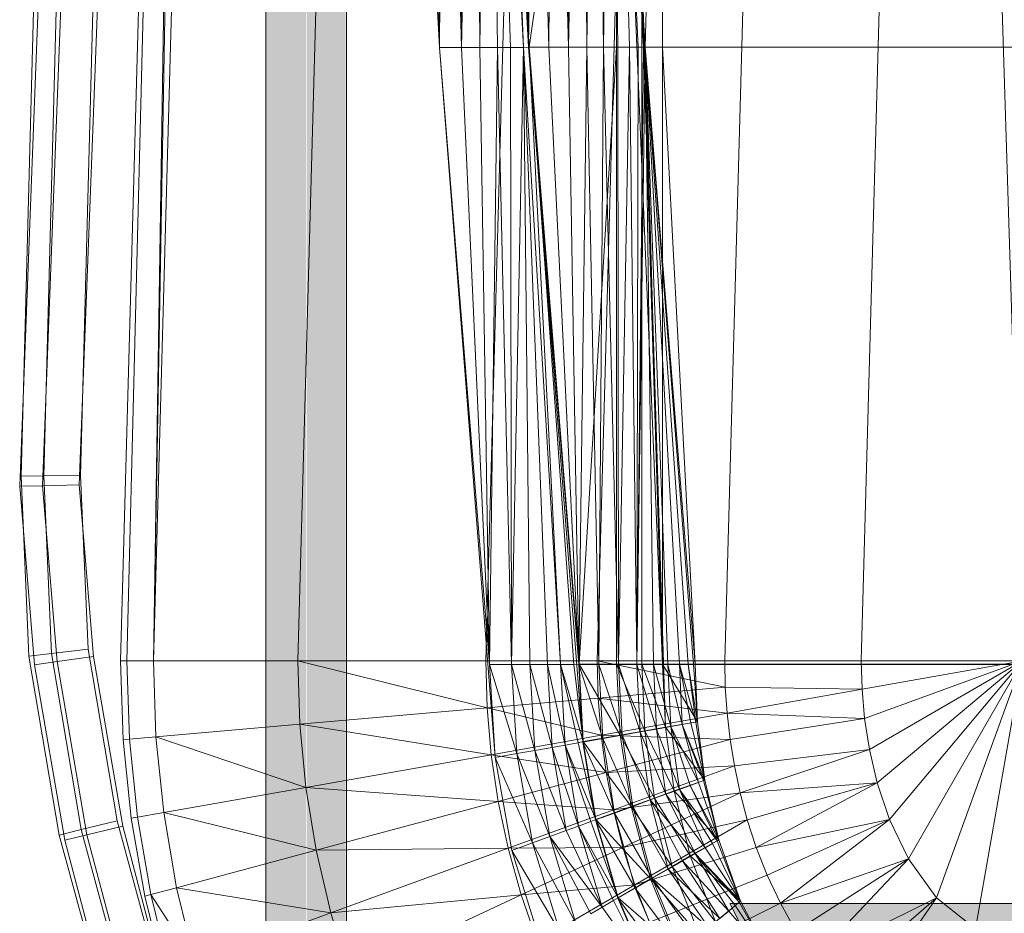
# Model space of a CAD drawing. Header units: metres. Extents: x 391.1 to 430.4, y 12.7 to 28.9.
# Tile 51 of 153: x 401.697 to 401.88, y 27.542 to 27.708. Entities that reach past the tile are written whole.
import ezdxf

# ---------------------------------------------------------------- set-up
doc = ezdxf.new("R2010")
doc.units = ezdxf.units.M
doc.layers.add('A-DETL-____-MBND', color=7, linetype='Continuous', lineweight=18)
doc.layers.add('P-PIPE-____-OTLN', color=7, linetype='Continuous', lineweight=18)

# ---------------------------------------------------------------- blocks, each defined once
blk = doc.blocks.new('Family - Inodor PB-155331-01_FON_P0')
at = {"layer": 'A-DETL-____-MBND', "color": 253, "true_color": 0xaaaaaa}
for p, q in [((0.03494, 0.21652), (0.04902, 0.7262)), ((0.04902, 0.7262), (0.03612, 0.21652)), ((0.04902, 0.7262), (0.04107, 0.21652)), ((0.0502, 0.7262), (0.04107, 0.21652)), ((0.05515, 0.7262), (0.04107, 0.21652)), ((0.08204, 0.7262), (0.06796, 0.21652)), ((0.11707, 0.7262), (0.10299, 0.21652)), ((0.12032, 0.7256), (0.13594, 0.21593)), ((0.12032, 0.7256), (0.13594, 0.21593)), ((0.12032, 0.7256), (0.13646, 0.2042)), ((0.13782, 0.7262), (0.12375, 0.21652)), ((0.16159, 0.7262), (0.14752, 0.21652)), ((0.18701, 0.7262), (0.17293, 0.21652)), ((0.18701, 0.7262), (0.20299, 0.21652)), ((0.01865, 0.31422), (0.02604, 0.50472)), ((0.01865, 0.31422), (0.02604, 0.50472)), ((0.02287, 0.31404), (0.03025, 0.50425)), ((0.02287, 0.31404), (0.03025, 0.50425)), ((0.03707, 0.5035), (0.0297, 0.31375)), ((0.03707, 0.5035), (0.0297, 0.31375)), ((0.0297, 0.31375), (0.03707, 0.5035)), ((0.03707, 0.5035), (0.0297, 0.31375)), ((0.08802, 0.44565), (0.09437, 0.33076)), ((0.09212, 0.44566), (0.09437, 0.33076)), ((0.09212, 0.44566), (0.09437, 0.33076)), ((0.09554, 0.44566), (0.09437, 0.33076)), ((0.09437, 0.33076), (0.09554, 0.44566)), ((0.09554, 0.44566), (0.09846, 0.33077)), ((0.09554, 0.44566), (0.09846, 0.33077)), ((0.09882, 0.44566), (0.09846, 0.33077)), ((0.09846, 0.33077), (0.09882, 0.44566)), ((0.09846, 0.33077), (0.10126, 0.44566)), ((0.09846, 0.33077), (0.10126, 0.44566)), ((0.10126, 0.44566), (0.10188, 0.33077)), ((0.10126, 0.44566), (0.10188, 0.33077)), ((0.10371, 0.44566), (0.10188, 0.33077)), ((0.10188, 0.33077), (0.10371, 0.44566)), ((0.10371, 0.44566), (0.10516, 0.33077)), ((0.10371, 0.44566), (0.11005, 0.33077)), ((0.10371, 0.44566), (0.1076, 0.33077)), ((0.10371, 0.44566), (0.10516, 0.33077)), ((0.10371, 0.44566), (0.11005, 0.33077)), ((0.10371, 0.44566), (0.1076, 0.33077)), ((0.10461, 0.44571), (0.11096, 0.33082)), ((0.10471, 0.44572), (0.11005, 0.33077)), ((0.10471, 0.44572), (0.11105, 0.33082)), ((0.10471, 0.44572), (0.11005, 0.33077)), ((0.10471, 0.44572), (0.11105, 0.33082)), ((0.10839, 0.44571), (0.11096, 0.33082)), ((0.10839, 0.44571), (0.11096, 0.33082)), ((0.11204, 0.44571), (0.11096, 0.33082)), ((0.11096, 0.33082), (0.11204, 0.44571)), ((0.12737, 0.44571), (0.11105, 0.33082)), ((0.11105, 0.33082), (0.12737, 0.44571)), ((0.11204, 0.44571), (0.11473, 0.33082)), ((0.11204, 0.44571), (0.11473, 0.33082)), ((0.11547, 0.44571), (0.11473, 0.33082)), ((0.11473, 0.33082), (0.11547, 0.44571)), ((0.11547, 0.44571), (0.11839, 0.33082)), ((0.11547, 0.44571), (0.11839, 0.33082)), ((0.11858, 0.44571), (0.11839, 0.33082)), ((0.11839, 0.33082), (0.11858, 0.44571)), ((0.11839, 0.33082), (0.12125, 0.44571)), ((0.11839, 0.33082), (0.12125, 0.44571)), ((0.12125, 0.44571), (0.12182, 0.33082)), ((0.12125, 0.44571), (0.12182, 0.33082)), ((0.12343, 0.44571), (0.12182, 0.33082)), ((0.12182, 0.33082), (0.12343, 0.44571)), ((0.12343, 0.44571), (0.12492, 0.33082)), ((0.12343, 0.44571), (0.12492, 0.33082)), ((0.12503, 0.44571), (0.12492, 0.33082)), ((0.12492, 0.33082), (0.12503, 0.44571)), ((0.12492, 0.33082), (0.12601, 0.44571)), ((0.12492, 0.33082), (0.12601, 0.44571)), ((0.12492, 0.33082), (0.12632, 0.44571)), ((0.12492, 0.33082), (0.12632, 0.44571)), ((0.12632, 0.44571), (0.13594, 0.21593)), ((0.12632, 0.44571), (0.13266, 0.33082)), ((0.12632, 0.44571), (0.13594, 0.21593)), ((0.12632, 0.44571), (0.13266, 0.33082)), ((0.12632, 0.44571), (0.13266, 0.33082)), ((0.12632, 0.44571), (0.1276, 0.33082)), ((0.12632, 0.44571), (0.12977, 0.33082)), ((0.12632, 0.44571), (0.1276, 0.33082)), ((0.12632, 0.44571), (0.13137, 0.33082)), ((0.12632, 0.44571), (0.12977, 0.33082)), ((0.12632, 0.44571), (0.13235, 0.33082)), ((0.12632, 0.44571), (0.13137, 0.33082)), ((0.12632, 0.44571), (0.13266, 0.33082)), ((0.12632, 0.44571), (0.13235, 0.33082)), ((0.12737, 0.44571), (0.12737, 0.33082)), ((0.12737, 0.44571), (0.12737, 0.33082)), ((0.13205, 0.44571), (0.13205, 0.33082)), ((0.13205, 0.44571), (0.13205, 0.33082)), ((0.13594, 0.44571), (0.13266, 0.33082)), ((0.13594, 0.44571), (0.13266, 0.33082)), ((0.13594, 0.44571), (0.13594, 0.33082)), ((0.13594, 0.44571), (0.13594, 0.33082)), ((0.13594, 0.33082), (0.13594, 0.44571)), ((0.13594, 0.44571), (0.13594, 0.33082)), ((0.02057, 0.40793), (0.01643, 0.25093)), ((0.02057, 0.40793), (0.01643, 0.25093)), ((0.02479, 0.40776), (0.02066, 0.25097)), ((0.02479, 0.40776), (0.02066, 0.25097)), ((0.03162, 0.40749), (0.0275, 0.25103)), ((0.03162, 0.40749), (0.0275, 0.25103)), ((0.09437, 0.33076), (0.09846, 0.33077)), ((0.09437, 0.33076), (0.09846, 0.33077)), ((0.09437, 0.33076), (0.10371, 0.21587)), ((0.09437, 0.33076), (0.10371, 0.21587)), ((0.09437, 0.33076), (0.10473, 0.19854)), ((0.09846, 0.33077), (0.10371, 0.21587)), ((0.09846, 0.33077), (0.10188, 0.33077)), ((0.09846, 0.33077), (0.10188, 0.33077)), ((0.09846, 0.33077), (0.10371, 0.21587)), ((0.10188, 0.33077), (0.10371, 0.21587)), ((0.10188, 0.33077), (0.10516, 0.33077)), ((0.10188, 0.33077), (0.10516, 0.33077)), ((0.10188, 0.33077), (0.10371, 0.21587)), ((0.10516, 0.33077), (0.10371, 0.21587)), ((0.10371, 0.21587), (0.10516, 0.33077)), ((0.1076, 0.33077), (0.10516, 0.33077)), ((0.10516, 0.33077), (0.10781, 0.21587)), ((0.10516, 0.33077), (0.1076, 0.33077)), ((0.10516, 0.33077), (0.10781, 0.21587)), ((0.11005, 0.33077), (0.1076, 0.33077)), ((0.1076, 0.33077), (0.10781, 0.21587)), ((0.1076, 0.33077), (0.11005, 0.33077)), ((0.1076, 0.33077), (0.10781, 0.21587)), ((0.11005, 0.33077), (0.10781, 0.21587)), ((0.10781, 0.21587), (0.11005, 0.33077)), ((0.11105, 0.33082), (0.11005, 0.33077)), ((0.11005, 0.33077), (0.11105, 0.33082)), ((0.11005, 0.33077), (0.11123, 0.21587)), ((0.11005, 0.33077), (0.11694, 0.21587)), ((0.11005, 0.33077), (0.11451, 0.21587)), ((0.11005, 0.33077), (0.11123, 0.21587)), ((0.11005, 0.33077), (0.11694, 0.21587)), ((0.11005, 0.33077), (0.11451, 0.21587)), ((0.11096, 0.33082), (0.11473, 0.33082)), ((0.11096, 0.33082), (0.11473, 0.33082)), ((0.11096, 0.33082), (0.1203, 0.21587)), ((0.11096, 0.33082), (0.1203, 0.21587)), ((0.11096, 0.33082), (0.12107, 0.20142)), ((0.11105, 0.33082), (0.11694, 0.21587)), ((0.11105, 0.33082), (0.1194, 0.21587)), ((0.11105, 0.33082), (0.11694, 0.21587)), ((0.11105, 0.33082), (0.12039, 0.21593)), ((0.11105, 0.33082), (0.1194, 0.21587)), ((0.11105, 0.33082), (0.12737, 0.33082)), ((0.11105, 0.33082), (0.12039, 0.21593)), ((0.11105, 0.33082), (0.12737, 0.33082)), ((0.11473, 0.33082), (0.1203, 0.21587)), ((0.11473, 0.33082), (0.11839, 0.33082)), ((0.11473, 0.33082), (0.11839, 0.33082)), ((0.11473, 0.33082), (0.1203, 0.21587)), ((0.11839, 0.33082), (0.1203, 0.21587)), ((0.11839, 0.33082), (0.12182, 0.33082)), ((0.11839, 0.33082), (0.1203, 0.21587)), ((0.11839, 0.33082), (0.12182, 0.33082)), ((0.12182, 0.33082), (0.1203, 0.21587)), ((0.1203, 0.21587), (0.12182, 0.33082)), ((0.12737, 0.33082), (0.12039, 0.21593)), ((0.12039, 0.21593), (0.12737, 0.33082)), ((0.12182, 0.33082), (0.12407, 0.21587)), ((0.12182, 0.33082), (0.12492, 0.33082)), ((0.12182, 0.33082), (0.12492, 0.33082)), ((0.12182, 0.33082), (0.12407, 0.21587)), ((0.12492, 0.33082), (0.12407, 0.21587)), ((0.12407, 0.21587), (0.12492, 0.33082)), ((0.12492, 0.33082), (0.12773, 0.21587)), ((0.12492, 0.33082), (0.1276, 0.33082)), ((0.12492, 0.33082), (0.1276, 0.33082)), ((0.12492, 0.33082), (0.12773, 0.21587)), ((0.12737, 0.33082), (0.12737, 0.21593)), ((0.12737, 0.33082), (0.13205, 0.33082)), ((0.12737, 0.33082), (0.13205, 0.33082)), ((0.12737, 0.33082), (0.12737, 0.21593)), ((0.1276, 0.33082), (0.12773, 0.21587)), ((0.12977, 0.33082), (0.1276, 0.33082)), ((0.1276, 0.33082), (0.12977, 0.33082)), ((0.1276, 0.33082), (0.12773, 0.21587)), ((0.12977, 0.33082), (0.12773, 0.21587)), ((0.12773, 0.21587), (0.12977, 0.33082)), ((0.13137, 0.33082), (0.12977, 0.33082)), ((0.12977, 0.33082), (0.13116, 0.21587)), ((0.12977, 0.33082), (0.13137, 0.33082)), ((0.12977, 0.33082), (0.13116, 0.21587)), ((0.13137, 0.33082), (0.13116, 0.21587)), ((0.13116, 0.21587), (0.13137, 0.33082)), ((0.13116, 0.21587), (0.13235, 0.33082)), ((0.13116, 0.21587), (0.13235, 0.33082)), ((0.13116, 0.21587), (0.13266, 0.33082)), ((0.13116, 0.21587), (0.13266, 0.33082)), ((0.13235, 0.33082), (0.13137, 0.33082)), ((0.13137, 0.33082), (0.13235, 0.33082)), ((0.13205, 0.33082), (0.13205, 0.21593)), ((0.13594, 0.33082), (0.13205, 0.33082)), ((0.13205, 0.33082), (0.13205, 0.21593)), ((0.13205, 0.33082), (0.13594, 0.33082)), ((0.13266, 0.33082), (0.13235, 0.33082)), ((0.13235, 0.33082), (0.13266, 0.33082)), ((0.13266, 0.33082), (0.142, 0.21587)), ((0.13594, 0.33082), (0.13266, 0.33082)), ((0.13266, 0.33082), (0.13594, 0.21593)), ((0.13266, 0.33082), (0.13594, 0.21593)), ((0.13266, 0.33082), (0.142, 0.21587)), ((0.13266, 0.33082), (0.13426, 0.21587)), ((0.13266, 0.33082), (0.13694, 0.21587)), ((0.13266, 0.33082), (0.13426, 0.21587)), ((0.13266, 0.33082), (0.13911, 0.21587)), ((0.13266, 0.33082), (0.13694, 0.21587)), ((0.13266, 0.33082), (0.14071, 0.21587)), ((0.13266, 0.33082), (0.13911, 0.21587)), ((0.13266, 0.33082), (0.14169, 0.21587)), ((0.13266, 0.33082), (0.14071, 0.21587)), ((0.13266, 0.33082), (0.142, 0.21587)), ((0.13266, 0.33082), (0.14169, 0.21587)), ((0.142, 0.21587), (0.13594, 0.33082)), ((0.13594, 0.33082), (0.142, 0.21587)), ((0.13594, 0.21593), (0.13594, 0.33082)), ((0.13594, 0.33082), (0.13594, 0.21593)), ((0.13594, 0.33082), (0.27003, 0.33082)), ((0.13594, 0.33082), (0.142, 0.21587)), ((0.13594, 0.33082), (0.13594, 0.21593)), ((0.142, 0.21587), (0.13594, 0.33082)), ((0.13594, 0.33082), (0.27003, 0.33082)), ((0.13594, 0.21593), (0.13594, 0.33082)), ((0.13594, 0.33082), (0.27003, 0.33082)), ((0.13594, 0.33082), (0.13594, 0.21593)), ((0.13594, 0.33082), (0.27003, 0.33082)), ((0.01617, 0.24905), (0.01865, 0.31422)), ((0.01617, 0.24905), (0.01865, 0.31422)), ((0.0204, 0.24916), (0.02287, 0.31404)), ((0.0204, 0.24916), (0.02287, 0.31404)), ((0.0297, 0.31375), (0.02725, 0.24933)), ((0.0297, 0.31375), (0.02725, 0.24933)), ((0.02725, 0.24933), (0.0297, 0.31375)), ((0.0297, 0.31375), (0.02725, 0.24933)), ((0.01643, 0.25093), (0.02066, 0.25097)), ((0.02066, 0.25097), (0.01643, 0.25093)), ((0.01643, 0.25093), (0.01789, 0.21744)), ((0.01643, 0.25093), (0.01789, 0.21744)), ((0.02066, 0.25097), (0.0275, 0.25103)), ((0.0275, 0.25103), (0.02066, 0.25097)), ((0.02066, 0.25097), (0.0221, 0.21793)), ((0.02066, 0.25097), (0.0221, 0.21793)), ((0.0275, 0.25103), (0.02891, 0.21873)), ((0.0275, 0.25103), (0.02891, 0.21873)), ((0.01617, 0.24905), (0.0204, 0.24916)), ((0.0204, 0.24916), (0.01617, 0.24905)), ((0.01894, 0.2158), (0.01617, 0.24905)), ((0.01894, 0.2158), (0.01617, 0.24905)), ((0.0204, 0.24916), (0.02725, 0.24933)), ((0.02725, 0.24933), (0.0204, 0.24916)), ((0.02314, 0.2164), (0.0204, 0.24916)), ((0.02314, 0.2164), (0.0204, 0.24916)), ((0.02725, 0.24933), (0.02992, 0.21736)), ((0.02725, 0.24933), (0.02992, 0.21736)), ((0.02992, 0.21736), (0.02725, 0.24933)), ((0.02725, 0.24933), (0.02992, 0.21736)), ((0.0221, 0.21793), (0.02891, 0.21873)), ((0.02891, 0.21873), (0.0221, 0.21793)), ((0.02891, 0.21873), (0.0343, 0.18674)), ((0.02891, 0.21873), (0.0343, 0.18674)), ((0.01789, 0.21744), (0.0221, 0.21793)), ((0.0221, 0.21793), (0.01789, 0.21744)), ((0.01789, 0.21744), (0.02351, 0.18411)), ((0.01789, 0.21744), (0.02351, 0.18411)), ((0.0221, 0.21793), (0.02763, 0.18512)), ((0.0221, 0.21793), (0.02763, 0.18512)), ((0.02314, 0.2164), (0.02992, 0.21736)), ((0.02992, 0.21736), (0.02314, 0.2164)), ((0.02992, 0.21736), (0.03536, 0.18578)), ((0.02992, 0.21736), (0.03536, 0.18578)), ((0.03536, 0.18578), (0.02992, 0.21736)), ((0.02992, 0.21736), (0.03536, 0.18578)), ((0.03544, 0.20186), (0.03494, 0.21652)), ((0.03494, 0.21652), (0.03612, 0.21652)), ((0.03612, 0.21652), (0.03662, 0.20196)), ((0.03612, 0.21652), (0.04107, 0.21652)), ((0.04107, 0.21652), (0.04155, 0.20239)), ((0.06796, 0.21652), (0.04107, 0.21652)), ((0.06796, 0.21652), (0.06834, 0.20474)), ((0.06796, 0.21652), (0.10325, 0.20779)), ((0.10299, 0.21652), (0.06796, 0.21652)), ((0.10299, 0.21652), (0.10325, 0.20779)), ((0.12375, 0.21652), (0.10299, 0.21652)), ((0.12375, 0.21652), (0.12393, 0.2096)), ((0.12375, 0.21652), (0.14762, 0.21167)), ((0.14752, 0.21652), (0.12375, 0.21652)), ((0.14752, 0.21652), (0.14762, 0.21167)), ((0.14752, 0.21652), (0.17293, 0.21652)), ((0.17293, 0.21652), (0.17309, 0.21124)), ((0.17293, 0.21652), (0.20299, 0.21652)), ((0.20299, 0.21652), (0.17309, 0.21124)), ((0.20299, 0.21652), (0.17357, 0.20581)), ((0.20299, 0.21652), (0.17447, 0.20005)), ((0.20299, 0.21652), (0.17593, 0.19381)), ((0.20299, 0.21652), (0.17822, 0.18699)), ((0.20299, 0.21652), (0.18172, 0.17968)), ((0.20299, 0.21652), (0.18695, 0.17244)), ((0.20299, 0.21652), (0.1942, 0.16667)), ((0.01894, 0.2158), (0.02314, 0.2164)), ((0.02314, 0.2164), (0.01894, 0.2158)), ((0.02457, 0.18317), (0.01894, 0.2158)), ((0.02457, 0.18317), (0.01894, 0.2158)), ((0.02869, 0.18417), (0.02314, 0.2164)), ((0.02869, 0.18417), (0.02314, 0.2164)), ((0.10371, 0.21587), (0.10473, 0.19854)), ((0.10371, 0.21587), (0.10876, 0.19926)), ((0.10371, 0.21587), (0.10473, 0.19854)), ((0.10371, 0.21587), (0.10781, 0.21587)), ((0.10371, 0.21587), (0.10781, 0.21587)), ((0.10371, 0.21587), (0.10876, 0.19926)), ((0.10781, 0.21587), (0.10876, 0.19926)), ((0.10781, 0.21587), (0.11213, 0.19985)), ((0.10781, 0.21587), (0.10876, 0.19926)), ((0.10781, 0.21587), (0.11123, 0.21587)), ((0.10781, 0.21587), (0.11123, 0.21587)), ((0.10781, 0.21587), (0.11213, 0.19985)), ((0.11123, 0.21587), (0.11213, 0.19985)), ((0.11451, 0.21587), (0.11123, 0.21587)), ((0.11123, 0.21587), (0.11536, 0.20042)), ((0.11123, 0.21587), (0.11213, 0.19985)), ((0.11123, 0.21587), (0.11451, 0.21587)), ((0.11123, 0.21587), (0.11536, 0.20042)), ((0.11694, 0.21587), (0.11451, 0.21587)), ((0.11451, 0.21587), (0.11536, 0.20042)), ((0.11451, 0.21587), (0.11776, 0.20085)), ((0.11451, 0.21587), (0.11536, 0.20042)), ((0.11451, 0.21587), (0.11694, 0.21587)), ((0.11451, 0.21587), (0.11776, 0.20085)), ((0.1194, 0.21587), (0.11694, 0.21587)), ((0.11694, 0.21587), (0.11776, 0.20085)), ((0.11694, 0.21587), (0.12018, 0.20127)), ((0.11694, 0.21587), (0.11776, 0.20085)), ((0.11694, 0.21587), (0.1194, 0.21587)), ((0.11694, 0.21587), (0.12115, 0.2015)), ((0.11694, 0.21587), (0.12115, 0.2015)), ((0.11694, 0.21587), (0.12018, 0.20127)), ((0.12039, 0.21593), (0.1194, 0.21587)), ((0.1194, 0.21587), (0.12039, 0.21593)), ((0.1194, 0.21587), (0.12115, 0.2015)), ((0.1194, 0.21587), (0.12115, 0.2015)), ((0.1203, 0.21587), (0.12107, 0.20142)), ((0.1203, 0.21587), (0.12478, 0.20208)), ((0.1203, 0.21587), (0.12107, 0.20142)), ((0.1203, 0.21587), (0.12407, 0.21587)), ((0.1203, 0.21587), (0.12407, 0.21587)), ((0.1203, 0.21587), (0.12478, 0.20208)), ((0.12039, 0.21593), (0.12115, 0.2015)), ((0.12039, 0.21593), (0.12802, 0.20271)), ((0.12039, 0.21593), (0.12115, 0.2015)), ((0.12039, 0.21593), (0.12737, 0.21593)), ((0.12039, 0.21593), (0.12737, 0.21593)), ((0.12039, 0.21593), (0.12802, 0.20271)), ((0.12407, 0.21587), (0.12478, 0.20208)), ((0.12407, 0.21587), (0.12838, 0.20272)), ((0.12407, 0.21587), (0.12478, 0.20208)), ((0.12407, 0.21587), (0.12773, 0.21587)), ((0.12407, 0.21587), (0.12773, 0.21587)), ((0.12407, 0.21587), (0.12838, 0.20272)), ((0.12737, 0.21593), (0.12802, 0.20271)), ((0.12737, 0.21593), (0.13205, 0.21593)), ((0.12737, 0.21593), (0.13262, 0.20352)), ((0.12737, 0.21593), (0.12802, 0.20271)), ((0.12737, 0.21593), (0.13205, 0.21593)), ((0.12737, 0.21593), (0.13262, 0.20352)), ((0.12773, 0.21587), (0.12838, 0.20272)), ((0.12773, 0.21587), (0.13176, 0.20331)), ((0.12773, 0.21587), (0.12838, 0.20272)), ((0.12773, 0.21587), (0.13116, 0.21587)), ((0.12773, 0.21587), (0.13116, 0.21587)), ((0.12773, 0.21587), (0.13176, 0.20331)), ((0.13116, 0.21587), (0.13176, 0.20331)), ((0.13116, 0.21587), (0.13482, 0.20385)), ((0.13116, 0.21587), (0.13176, 0.20331)), ((0.13116, 0.21587), (0.13426, 0.21587)), ((0.13116, 0.21587), (0.13426, 0.21587)), ((0.13116, 0.21587), (0.13482, 0.20385)), ((0.13205, 0.21593), (0.13262, 0.20352)), ((0.13594, 0.21593), (0.13205, 0.21593)), ((0.13205, 0.21593), (0.13646, 0.2042)), ((0.13205, 0.21593), (0.13262, 0.20352)), ((0.13205, 0.21593), (0.13594, 0.21593)), ((0.13205, 0.21593), (0.13646, 0.2042)), ((0.13426, 0.21587), (0.13482, 0.20385)), ((0.13694, 0.21587), (0.13426, 0.21587)), ((0.13426, 0.21587), (0.13745, 0.20431)), ((0.13426, 0.21587), (0.13482, 0.20385)), ((0.13426, 0.21587), (0.13694, 0.21587)), ((0.13426, 0.21587), (0.13745, 0.20431)), ((0.142, 0.21587), (0.13594, 0.21593)), ((0.13594, 0.21593), (0.13646, 0.2042)), ((0.142, 0.21587), (0.13594, 0.21593)), ((0.13594, 0.21593), (0.14244, 0.20519)), ((0.13594, 0.21593), (0.13646, 0.2042)), ((0.13594, 0.21593), (0.142, 0.21587)), ((0.13594, 0.21593), (0.14244, 0.20519)), ((0.13594, 0.21593), (0.13646, 0.2042)), ((0.27003, 0.21593), (0.13594, 0.21593)), ((0.13594, 0.21593), (0.27003, 0.21593)), ((0.13594, 0.21593), (0.13646, 0.2042)), ((0.13911, 0.21587), (0.13694, 0.21587)), ((0.13694, 0.21587), (0.13745, 0.20431)), ((0.13694, 0.21587), (0.13959, 0.20469)), ((0.13694, 0.21587), (0.13745, 0.20431)), ((0.13694, 0.21587), (0.13911, 0.21587)), ((0.13694, 0.21587), (0.13959, 0.20469)), ((0.14071, 0.21587), (0.13911, 0.21587)), ((0.13911, 0.21587), (0.13959, 0.20469)), ((0.13911, 0.21587), (0.14117, 0.20497)), ((0.13911, 0.21587), (0.13959, 0.20469)), ((0.13911, 0.21587), (0.14071, 0.21587)), ((0.13911, 0.21587), (0.14213, 0.20514)), ((0.13911, 0.21587), (0.14213, 0.20514)), ((0.13911, 0.21587), (0.14117, 0.20497)), ((0.14169, 0.21587), (0.14071, 0.21587)), ((0.14071, 0.21587), (0.14213, 0.20514)), ((0.14071, 0.21587), (0.14169, 0.21587)), ((0.14071, 0.21587), (0.14244, 0.20519)), ((0.14071, 0.21587), (0.14244, 0.20519)), ((0.14071, 0.21587), (0.14213, 0.20514)), ((0.142, 0.21587), (0.14169, 0.21587)), ((0.14169, 0.21587), (0.14244, 0.20519)), ((0.14169, 0.21587), (0.142, 0.21587)), ((0.14169, 0.21587), (0.14244, 0.20519)), ((0.142, 0.21587), (0.26396, 0.21587)), ((0.142, 0.21587), (0.14244, 0.20519)), ((0.142, 0.21587), (0.14244, 0.20519)), ((0.142, 0.21587), (0.26396, 0.21587)), ((0.142, 0.21587), (0.14244, 0.20519)), ((0.142, 0.21587), (0.14244, 0.20519)), ((0.14762, 0.21167), (0.12393, 0.2096)), ((0.14762, 0.21167), (0.14795, 0.20681)), ((0.14762, 0.21167), (0.17309, 0.21124)), ((0.17309, 0.21124), (0.14795, 0.20681)), ((0.17309, 0.21124), (0.17357, 0.20581)), ((0.12393, 0.2096), (0.10325, 0.20779)), ((0.12393, 0.2096), (0.12449, 0.20268)), ((0.12393, 0.2096), (0.14795, 0.20681)), ((0.10325, 0.20779), (0.06834, 0.20474)), ((0.10325, 0.20779), (0.10402, 0.19907)), ((0.10325, 0.20779), (0.12449, 0.20268)), ((0.14795, 0.20681), (0.12449, 0.20268)), ((0.14795, 0.20681), (0.14851, 0.20192)), ((0.14795, 0.20681), (0.17357, 0.20581)), ((0.17357, 0.20581), (0.14851, 0.20192)), ((0.17357, 0.20581), (0.17447, 0.20005)), ((0.06834, 0.20474), (0.04155, 0.20239)), ((0.06834, 0.20474), (0.06948, 0.19298)), ((0.06834, 0.20474), (0.10402, 0.19907)), ((0.13482, 0.20385), (0.13176, 0.20331)), ((0.13176, 0.20331), (0.13482, 0.20385)), ((0.13646, 0.2042), (0.13262, 0.20352)), ((0.13262, 0.20352), (0.13646, 0.2042)), ((0.13745, 0.20431), (0.13482, 0.20385)), ((0.13482, 0.20385), (0.13745, 0.20431)), ((0.13482, 0.20385), (0.13655, 0.19169)), ((0.13482, 0.20385), (0.13906, 0.1926)), ((0.13482, 0.20385), (0.13655, 0.19169)), ((0.13482, 0.20385), (0.13906, 0.1926)), ((0.14244, 0.20519), (0.13646, 0.2042)), ((0.13646, 0.2042), (0.14244, 0.20519)), ((0.13646, 0.2042), (0.14382, 0.19434)), ((0.13646, 0.2042), (0.1381, 0.19232)), ((0.13646, 0.2042), (0.14382, 0.19434)), ((0.13646, 0.2042), (0.1381, 0.19232)), ((0.13646, 0.2042), (0.1381, 0.19232)), ((0.13959, 0.20469), (0.13745, 0.20431)), ((0.13745, 0.20431), (0.13959, 0.20469)), ((0.13745, 0.20431), (0.13906, 0.1926)), ((0.13745, 0.20431), (0.1411, 0.19335)), ((0.13745, 0.20431), (0.13906, 0.1926)), ((0.13745, 0.20431), (0.14261, 0.19389)), ((0.13745, 0.20431), (0.14261, 0.19389)), ((0.13745, 0.20431), (0.1411, 0.19335)), ((0.14117, 0.20497), (0.13959, 0.20469)), ((0.13959, 0.20469), (0.14117, 0.20497)), ((0.13959, 0.20469), (0.14261, 0.19389)), ((0.13959, 0.20469), (0.14382, 0.19434)), ((0.13959, 0.20469), (0.14353, 0.19423)), ((0.13959, 0.20469), (0.14261, 0.19389)), ((0.13959, 0.20469), (0.14382, 0.19434)), ((0.13959, 0.20469), (0.14353, 0.19423)), ((0.14213, 0.20514), (0.14117, 0.20497)), ((0.14117, 0.20497), (0.14213, 0.20514)), ((0.14117, 0.20497), (0.14382, 0.19434)), ((0.14117, 0.20497), (0.14382, 0.19434)), ((0.14244, 0.20519), (0.14213, 0.20514)), ((0.14213, 0.20514), (0.14244, 0.20519)), ((0.14213, 0.20514), (0.14382, 0.19434)), ((0.14213, 0.20514), (0.14382, 0.19434)), ((0.14244, 0.20519), (0.14382, 0.19434)), ((0.14244, 0.20519), (0.14382, 0.19434)), ((0.14382, 0.19434), (0.14244, 0.20519)), ((0.14244, 0.20519), (0.14382, 0.19434)), ((0.03662, 0.20196), (0.03544, 0.20186)), ((0.03695, 0.18724), (0.03544, 0.20186)), ((0.04155, 0.20239), (0.03662, 0.20196)), ((0.03662, 0.20196), (0.03811, 0.18745)), ((0.04155, 0.20239), (0.04299, 0.1883)), ((0.04155, 0.20239), (0.06948, 0.19298)), ((0.12449, 0.20268), (0.10402, 0.19907)), ((0.12478, 0.20208), (0.12107, 0.20142)), ((0.12107, 0.20142), (0.12478, 0.20208)), ((0.12802, 0.20271), (0.12115, 0.2015)), ((0.12115, 0.2015), (0.12802, 0.20271)), ((0.12449, 0.20268), (0.12543, 0.19574)), ((0.12449, 0.20268), (0.14851, 0.20192)), ((0.12838, 0.20272), (0.12478, 0.20208)), ((0.12478, 0.20208), (0.12838, 0.20272)), ((0.12478, 0.20208), (0.12697, 0.1882)), ((0.12478, 0.20208), (0.13041, 0.18945)), ((0.12478, 0.20208), (0.12697, 0.1882)), ((0.12478, 0.20208), (0.13041, 0.18945)), ((0.14851, 0.20192), (0.12543, 0.19574)), ((0.13262, 0.20352), (0.12802, 0.20271)), ((0.12802, 0.20271), (0.13262, 0.20352)), ((0.12802, 0.20271), (0.13006, 0.18939)), ((0.12802, 0.20271), (0.13445, 0.19099)), ((0.12802, 0.20271), (0.13006, 0.18939)), ((0.12802, 0.20271), (0.13445, 0.19099)), ((0.13176, 0.20331), (0.12838, 0.20272)), ((0.12838, 0.20272), (0.13176, 0.20331)), ((0.12838, 0.20272), (0.13041, 0.18945)), ((0.12838, 0.20272), (0.13363, 0.19063)), ((0.12838, 0.20272), (0.13041, 0.18945)), ((0.12838, 0.20272), (0.13363, 0.19063)), ((0.13176, 0.20331), (0.13363, 0.19063)), ((0.13176, 0.20331), (0.13655, 0.19169)), ((0.13176, 0.20331), (0.13363, 0.19063)), ((0.13176, 0.20331), (0.13655, 0.19169)), ((0.13262, 0.20352), (0.13445, 0.19099)), ((0.13262, 0.20352), (0.1381, 0.19232)), ((0.13262, 0.20352), (0.13445, 0.19099)), ((0.13262, 0.20352), (0.1381, 0.19232)), ((0.14851, 0.20192), (0.14931, 0.19698)), ((0.11536, 0.20042), (0.11213, 0.19985)), ((0.11213, 0.19985), (0.11536, 0.20042)), ((0.11776, 0.20085), (0.11536, 0.20042)), ((0.11536, 0.20042), (0.11776, 0.20085)), ((0.11536, 0.20042), (0.11798, 0.18494)), ((0.11536, 0.20042), (0.12027, 0.18577)), ((0.11536, 0.20042), (0.12027, 0.18577)), ((0.11536, 0.20042), (0.11798, 0.18494)), ((0.12018, 0.20127), (0.11776, 0.20085)), ((0.11776, 0.20085), (0.12018, 0.20127)), ((0.11776, 0.20085), (0.12027, 0.18577)), ((0.11776, 0.20085), (0.1235, 0.187)), ((0.11776, 0.20085), (0.12258, 0.18661)), ((0.11776, 0.20085), (0.12027, 0.18577)), ((0.11776, 0.20085), (0.1235, 0.187)), ((0.11776, 0.20085), (0.12258, 0.18661)), ((0.12115, 0.2015), (0.12018, 0.20127)), ((0.12018, 0.20127), (0.12115, 0.2015)), ((0.12018, 0.20127), (0.1235, 0.187)), ((0.12018, 0.20127), (0.1235, 0.187)), ((0.12107, 0.20142), (0.12697, 0.1882)), ((0.12107, 0.20142), (0.12343, 0.18691)), ((0.12107, 0.20142), (0.12697, 0.1882)), ((0.12115, 0.2015), (0.1235, 0.187)), ((0.12115, 0.2015), (0.13006, 0.18939)), ((0.12115, 0.2015), (0.1235, 0.187)), ((0.12115, 0.2015), (0.13006, 0.18939)), ((0.14931, 0.19698), (0.17447, 0.20005)), ((0.17447, 0.20005), (0.15037, 0.19198)), ((0.17447, 0.20005), (0.17593, 0.19381)), ((0.10402, 0.19907), (0.06948, 0.19298)), ((0.10402, 0.19907), (0.10532, 0.19035)), ((0.10402, 0.19907), (0.12543, 0.19574)), ((0.10876, 0.19926), (0.10473, 0.19854)), ((0.10473, 0.19854), (0.10876, 0.19926)), ((0.10473, 0.19854), (0.11169, 0.18265)), ((0.10473, 0.19854), (0.10784, 0.18124)), ((0.10473, 0.19854), (0.11169, 0.18265)), ((0.11213, 0.19985), (0.10876, 0.19926)), ((0.10876, 0.19926), (0.11213, 0.19985)), ((0.10876, 0.19926), (0.11169, 0.18265)), ((0.10876, 0.19926), (0.1149, 0.18381)), ((0.10876, 0.19926), (0.11169, 0.18265)), ((0.10876, 0.19926), (0.1149, 0.18381)), ((0.11213, 0.19985), (0.1149, 0.18381)), ((0.11213, 0.19985), (0.11798, 0.18494)), ((0.11213, 0.19985), (0.1149, 0.18381)), ((0.11213, 0.19985), (0.11798, 0.18494)), ((0.12543, 0.19574), (0.14931, 0.19698)), ((0.14931, 0.19698), (0.12677, 0.18878)), ((0.14931, 0.19698), (0.15037, 0.19198)), ((0.12543, 0.19574), (0.10532, 0.19035)), ((0.12543, 0.19574), (0.12677, 0.18878)), ((0.06948, 0.19298), (0.04299, 0.1883)), ((0.06948, 0.19298), (0.0714, 0.18126)), ((0.06948, 0.19298), (0.10532, 0.19035)), ((0.13906, 0.1926), (0.13655, 0.19169)), ((0.13655, 0.19169), (0.13906, 0.1926)), ((0.14382, 0.19434), (0.1381, 0.19232)), ((0.1381, 0.19232), (0.14382, 0.19434)), ((0.1411, 0.19335), (0.13906, 0.1926)), ((0.13906, 0.1926), (0.1411, 0.19335)), ((0.13906, 0.1926), (0.14387, 0.18174)), ((0.13906, 0.1926), (0.14611, 0.18303)), ((0.13906, 0.1926), (0.14526, 0.18254)), ((0.13906, 0.1926), (0.14387, 0.18174)), ((0.13906, 0.1926), (0.14611, 0.18303)), ((0.13906, 0.1926), (0.14526, 0.18254)), ((0.14261, 0.19389), (0.1411, 0.19335)), ((0.1411, 0.19335), (0.14261, 0.19389)), ((0.1411, 0.19335), (0.14611, 0.18303)), ((0.1411, 0.19335), (0.14638, 0.18319)), ((0.1411, 0.19335), (0.14638, 0.18319)), ((0.1411, 0.19335), (0.14611, 0.18303)), ((0.14353, 0.19423), (0.14261, 0.19389)), ((0.14261, 0.19389), (0.14353, 0.19423)), ((0.14261, 0.19389), (0.14638, 0.18319)), ((0.14261, 0.19389), (0.14638, 0.18319)), ((0.14382, 0.19434), (0.14353, 0.19423)), ((0.14353, 0.19423), (0.14382, 0.19434)), ((0.14353, 0.19423), (0.14638, 0.18319)), ((0.14353, 0.19423), (0.14638, 0.18319)), ((0.14382, 0.19434), (0.14638, 0.18319)), ((0.14382, 0.19434), (0.14638, 0.18319)), ((0.14638, 0.18319), (0.14382, 0.19434)), ((0.14382, 0.19434), (0.14638, 0.18319)), ((0.15037, 0.19198), (0.17593, 0.19381)), ((0.17593, 0.19381), (0.15172, 0.18692)), ((0.17593, 0.19381), (0.15339, 0.18179)), ((0.17593, 0.19381), (0.17822, 0.18699)), ((0.12677, 0.18878), (0.15037, 0.19198)), ((0.15037, 0.19198), (0.12854, 0.1818)), ((0.13445, 0.19099), (0.13006, 0.18939)), ((0.13006, 0.18939), (0.13445, 0.19099)), ((0.13655, 0.19169), (0.13363, 0.19063)), ((0.13363, 0.19063), (0.13655, 0.19169)), ((0.1381, 0.19232), (0.13445, 0.19099)), ((0.13445, 0.19099), (0.1381, 0.19232)), ((0.13445, 0.19099), (0.13773, 0.17826)), ((0.13445, 0.19099), (0.1411, 0.18021)), ((0.13445, 0.19099), (0.13773, 0.17826)), ((0.13445, 0.19099), (0.1411, 0.18021)), ((0.13655, 0.19169), (0.14199, 0.18066)), ((0.13655, 0.19169), (0.14387, 0.18174)), ((0.13655, 0.19169), (0.14387, 0.18174)), ((0.13655, 0.19169), (0.14199, 0.18066)), ((0.1381, 0.19232), (0.14638, 0.18319)), ((0.1381, 0.19232), (0.1411, 0.18021)), ((0.1381, 0.19232), (0.14638, 0.18319)), ((0.1381, 0.19232), (0.1411, 0.18021)), ((0.1381, 0.19232), (0.1411, 0.18021)), ((0.15037, 0.19198), (0.15172, 0.18692)), ((0.10532, 0.19035), (0.0714, 0.18126)), ((0.10532, 0.19035), (0.10716, 0.18164)), ((0.10532, 0.19035), (0.12677, 0.18878)), ((0.13006, 0.18939), (0.1235, 0.187)), ((0.1235, 0.187), (0.13006, 0.18939)), ((0.13041, 0.18945), (0.12697, 0.1882)), ((0.12697, 0.1882), (0.13041, 0.18945)), ((0.13006, 0.18939), (0.13368, 0.17592)), ((0.13006, 0.18939), (0.13773, 0.17826)), ((0.13006, 0.18939), (0.13368, 0.17592)), ((0.13006, 0.18939), (0.13773, 0.17826)), ((0.13363, 0.19063), (0.13041, 0.18945)), ((0.13041, 0.18945), (0.13363, 0.19063)), ((0.13041, 0.18945), (0.13402, 0.17605)), ((0.13041, 0.18945), (0.13699, 0.17777)), ((0.13041, 0.18945), (0.13699, 0.17777)), ((0.13041, 0.18945), (0.13402, 0.17605)), ((0.13363, 0.19063), (0.13699, 0.17777)), ((0.13363, 0.19063), (0.14199, 0.18066)), ((0.13363, 0.19063), (0.13967, 0.17932)), ((0.13363, 0.19063), (0.13699, 0.17777)), ((0.13363, 0.19063), (0.14199, 0.18066)), ((0.13363, 0.19063), (0.13967, 0.17932)), ((0.03811, 0.18745), (0.03695, 0.18724)), ((0.03947, 0.1727), (0.03695, 0.18724)), ((0.04299, 0.1883), (0.03811, 0.18745)), ((0.03811, 0.18745), (0.04061, 0.17301)), ((0.04299, 0.1883), (0.04539, 0.17429)), ((0.04299, 0.1883), (0.0714, 0.18126)), ((0.12677, 0.18878), (0.10716, 0.18164)), ((0.12697, 0.1882), (0.12343, 0.18691)), ((0.12343, 0.18691), (0.12697, 0.1882)), ((0.12677, 0.18878), (0.12854, 0.1818)), ((0.12697, 0.1882), (0.13085, 0.17422)), ((0.12697, 0.1882), (0.13402, 0.17605)), ((0.12697, 0.1882), (0.13402, 0.17605)), ((0.12697, 0.1882), (0.13085, 0.17422)), ((0.02763, 0.18512), (0.0343, 0.18674)), ((0.0343, 0.18674), (0.02763, 0.18512)), ((0.02869, 0.18417), (0.03536, 0.18578)), ((0.03536, 0.18578), (0.02869, 0.18417)), ((0.0343, 0.18674), (0.04281, 0.15553)), ((0.0343, 0.18674), (0.04281, 0.15553)), ((0.03536, 0.18578), (0.04353, 0.15485)), ((0.03536, 0.18578), (0.04353, 0.15485)), ((0.04353, 0.15485), (0.03536, 0.18578)), ((0.03536, 0.18578), (0.04353, 0.15485)), ((0.12027, 0.18577), (0.11798, 0.18494)), ((0.11798, 0.18494), (0.12027, 0.18577)), ((0.12258, 0.18661), (0.12027, 0.18577)), ((0.12027, 0.18577), (0.12258, 0.18661)), ((0.12027, 0.18577), (0.12467, 0.17066)), ((0.12027, 0.18577), (0.12764, 0.17243)), ((0.12027, 0.18577), (0.1268, 0.17189)), ((0.12027, 0.18577), (0.12467, 0.17066)), ((0.12027, 0.18577), (0.12764, 0.17243)), ((0.12027, 0.18577), (0.1268, 0.17189)), ((0.1235, 0.187), (0.12258, 0.18661)), ((0.12258, 0.18661), (0.1235, 0.187)), ((0.12258, 0.18661), (0.12764, 0.17243)), ((0.12258, 0.18661), (0.12764, 0.17243)), ((0.12343, 0.18691), (0.13085, 0.17422)), ((0.12343, 0.18691), (0.13085, 0.17422)), ((0.12343, 0.18691), (0.12758, 0.17234)), ((0.1235, 0.187), (0.12764, 0.17243)), ((0.1235, 0.187), (0.13368, 0.17592)), ((0.1235, 0.187), (0.12764, 0.17243)), ((0.1235, 0.187), (0.13368, 0.17592)), ((0.12854, 0.1818), (0.15172, 0.18692)), ((0.15172, 0.18692), (0.13077, 0.17482)), ((0.15172, 0.18692), (0.15339, 0.18179)), ((0.15339, 0.18179), (0.17822, 0.18699)), ((0.17822, 0.18699), (0.15543, 0.17661)), ((0.17822, 0.18699), (0.15787, 0.1714)), ((0.17822, 0.18699), (0.18172, 0.17968)), ((0.02351, 0.18411), (0.02763, 0.18512)), ((0.02763, 0.18512), (0.02351, 0.18411)), ((0.02351, 0.18411), (0.0323, 0.15186)), ((0.02351, 0.18411), (0.0323, 0.15186)), ((0.02457, 0.18317), (0.02869, 0.18417)), ((0.02869, 0.18417), (0.02457, 0.18317)), ((0.02763, 0.18512), (0.03632, 0.15326)), ((0.02763, 0.18512), (0.03632, 0.15326)), ((0.03703, 0.15261), (0.02869, 0.18417)), ((0.03703, 0.15261), (0.02869, 0.18417)), ((0.1149, 0.18381), (0.11169, 0.18265)), ((0.11169, 0.18265), (0.1149, 0.18381)), ((0.11798, 0.18494), (0.1149, 0.18381)), ((0.1149, 0.18381), (0.11798, 0.18494)), ((0.1149, 0.18381), (0.11972, 0.1678)), ((0.1149, 0.18381), (0.12467, 0.17066)), ((0.1149, 0.18381), (0.12256, 0.16944)), ((0.1149, 0.18381), (0.11972, 0.1678)), ((0.1149, 0.18381), (0.12467, 0.17066)), ((0.1149, 0.18381), (0.12256, 0.16944)), ((0.11798, 0.18494), (0.12467, 0.17066)), ((0.11798, 0.18494), (0.12467, 0.17066)), ((0.033, 0.15122), (0.02457, 0.18317)), ((0.033, 0.15122), (0.02457, 0.18317)), ((0.0714, 0.18126), (0.10716, 0.18164)), ((0.10716, 0.18164), (0.07412, 0.16961)), ((0.10716, 0.18164), (0.12854, 0.1818)), ((0.10716, 0.18164), (0.10958, 0.17296)), ((0.11169, 0.18265), (0.10784, 0.18124)), ((0.10784, 0.18124), (0.11169, 0.18265)), ((0.12854, 0.1818), (0.10958, 0.17296)), ((0.11169, 0.18265), (0.11676, 0.16609)), ((0.11169, 0.18265), (0.11972, 0.1678)), ((0.11169, 0.18265), (0.11972, 0.1678)), ((0.11169, 0.18265), (0.11676, 0.16609)), ((0.12854, 0.1818), (0.13077, 0.17482)), ((0.13077, 0.17482), (0.15339, 0.18179)), ((0.14638, 0.18319), (0.1411, 0.18021)), ((0.1411, 0.18021), (0.14638, 0.18319)), ((0.14387, 0.18174), (0.14199, 0.18066)), ((0.14199, 0.18066), (0.14387, 0.18174)), ((0.14526, 0.18254), (0.14387, 0.18174)), ((0.14387, 0.18174), (0.14526, 0.18254)), ((0.14387, 0.18174), (0.15046, 0.1718)), ((0.14387, 0.18174), (0.15046, 0.1718)), ((0.14611, 0.18303), (0.14526, 0.18254)), ((0.14526, 0.18254), (0.14611, 0.18303)), ((0.14526, 0.18254), (0.15046, 0.1718)), ((0.14526, 0.18254), (0.15046, 0.1718)), ((0.14638, 0.18319), (0.14611, 0.18303)), ((0.14611, 0.18303), (0.14638, 0.18319)), ((0.14611, 0.18303), (0.15046, 0.1718)), ((0.14611, 0.18303), (0.15046, 0.1718)), ((0.14638, 0.18319), (0.15046, 0.1718)), ((0.14638, 0.18319), (0.15046, 0.1718)), ((0.15046, 0.1718), (0.14638, 0.18319)), ((0.14638, 0.18319), (0.15046, 0.1718)), ((0.15339, 0.18179), (0.15543, 0.17661)), ((0.0714, 0.18126), (0.04539, 0.17429)), ((0.0714, 0.18126), (0.07412, 0.16961)), ((0.10784, 0.18124), (0.11676, 0.16609)), ((0.10784, 0.18124), (0.11676, 0.16609)), ((0.10784, 0.18124), (0.11322, 0.16404)), ((0.1411, 0.18021), (0.13773, 0.17826)), ((0.13773, 0.17826), (0.1411, 0.18021)), ((0.14199, 0.18066), (0.13967, 0.17932)), ((0.13967, 0.17932), (0.14199, 0.18066)), ((0.1411, 0.18021), (0.15046, 0.1718)), ((0.1411, 0.18021), (0.14578, 0.16795)), ((0.1411, 0.18021), (0.15046, 0.1718)), ((0.1411, 0.18021), (0.14578, 0.16795)), ((0.1411, 0.18021), (0.14578, 0.16795)), ((0.14199, 0.18066), (0.14825, 0.16994)), ((0.14199, 0.18066), (0.15046, 0.1718)), ((0.14199, 0.18066), (0.14947, 0.17097)), ((0.14199, 0.18066), (0.14825, 0.16994)), ((0.14199, 0.18066), (0.15022, 0.1716)), ((0.14199, 0.18066), (0.14947, 0.17097)), ((0.14199, 0.18066), (0.15046, 0.1718)), ((0.14199, 0.18066), (0.15022, 0.1716)), ((0.13773, 0.17826), (0.13368, 0.17592)), ((0.13368, 0.17592), (0.13773, 0.17826)), ((0.13967, 0.17932), (0.13699, 0.17777)), ((0.13699, 0.17777), (0.13967, 0.17932)), ((0.13773, 0.17826), (0.1428, 0.16545)), ((0.13773, 0.17826), (0.14578, 0.16795)), ((0.13773, 0.17826), (0.14578, 0.16795)), ((0.13773, 0.17826), (0.1428, 0.16545)), ((0.13967, 0.17932), (0.14658, 0.16855)), ((0.13967, 0.17932), (0.14825, 0.16994)), ((0.13967, 0.17932), (0.14825, 0.16994)), ((0.13967, 0.17932), (0.14658, 0.16855)), ((0.15787, 0.1714), (0.18172, 0.17968)), ((0.18172, 0.17968), (0.16078, 0.16621)), ((0.18172, 0.17968), (0.16419, 0.1611)), ((0.18172, 0.17968), (0.18695, 0.17244)), ((0.13349, 0.16785), (0.15543, 0.17661)), ((0.13699, 0.17777), (0.13402, 0.17605)), ((0.13402, 0.17605), (0.13699, 0.17777)), ((0.13699, 0.17777), (0.14453, 0.16682)), ((0.13699, 0.17777), (0.14658, 0.16855)), ((0.13699, 0.17777), (0.14658, 0.16855)), ((0.13699, 0.17777), (0.14453, 0.16682)), ((0.15543, 0.17661), (0.15787, 0.1714)), ((0.04539, 0.17429), (0.04061, 0.17301)), ((0.04539, 0.17429), (0.04879, 0.16039)), ((0.04539, 0.17429), (0.07412, 0.16961)), ((0.10958, 0.17296), (0.13077, 0.17482)), ((0.13077, 0.17482), (0.11259, 0.16433)), ((0.13368, 0.17592), (0.12764, 0.17243)), ((0.12764, 0.17243), (0.13368, 0.17592)), ((0.13077, 0.17482), (0.13349, 0.16785)), ((0.13402, 0.17605), (0.13085, 0.17422)), ((0.13085, 0.17422), (0.13402, 0.17605)), ((0.13368, 0.17592), (0.13922, 0.16244)), ((0.13368, 0.17592), (0.1428, 0.16545)), ((0.13368, 0.17592), (0.1428, 0.16545)), ((0.13368, 0.17592), (0.13922, 0.16244)), ((0.13402, 0.17605), (0.13953, 0.16263)), ((0.13402, 0.17605), (0.14453, 0.16682)), ((0.13402, 0.17605), (0.14216, 0.16483)), ((0.13402, 0.17605), (0.13953, 0.16263)), ((0.13402, 0.17605), (0.14453, 0.16682)), ((0.13402, 0.17605), (0.14216, 0.16483)), ((0.04061, 0.17301), (0.03947, 0.1727)), ((0.04303, 0.1583), (0.03947, 0.1727)), ((0.04061, 0.17301), (0.04414, 0.1587)), ((0.04061, 0.17301), (0.04879, 0.16039)), ((0.07412, 0.16961), (0.10958, 0.17296)), ((0.10958, 0.17296), (0.07765, 0.15807)), ((0.10958, 0.17296), (0.11259, 0.16433)), ((0.12764, 0.17243), (0.1268, 0.17189)), ((0.1268, 0.17189), (0.12764, 0.17243)), ((0.13085, 0.17422), (0.12758, 0.17234)), ((0.12758, 0.17234), (0.13085, 0.17422)), ((0.12764, 0.17243), (0.13387, 0.15796)), ((0.12764, 0.17243), (0.13922, 0.16244)), ((0.12764, 0.17243), (0.13922, 0.16244)), ((0.12764, 0.17243), (0.13387, 0.15796)), ((0.13085, 0.17422), (0.13673, 0.16028)), ((0.13085, 0.17422), (0.13953, 0.16263)), ((0.13085, 0.17422), (0.13953, 0.16263)), ((0.13085, 0.17422), (0.13673, 0.16028)), ((0.16419, 0.1611), (0.18695, 0.17244)), ((0.18695, 0.17244), (0.16815, 0.15617)), ((0.18695, 0.17244), (0.1727, 0.15155)), ((0.18695, 0.17244), (0.1942, 0.16667)), ((0.12467, 0.17066), (0.12256, 0.16944)), ((0.12256, 0.16944), (0.12467, 0.17066)), ((0.1268, 0.17189), (0.12467, 0.17066)), ((0.12467, 0.17066), (0.1268, 0.17189)), ((0.12467, 0.17066), (0.13387, 0.15796)), ((0.12467, 0.17066), (0.13387, 0.15796)), ((0.1268, 0.17189), (0.13387, 0.15796)), ((0.1268, 0.17189), (0.13387, 0.15796)), ((0.12758, 0.17234), (0.13673, 0.16028)), ((0.12758, 0.17234), (0.13673, 0.16028)), ((0.12758, 0.17234), (0.13384, 0.15785)), ((0.13674, 0.16093), (0.15787, 0.1714)), ((0.15046, 0.1718), (0.14578, 0.16795)), ((0.14578, 0.16795), (0.15046, 0.1718)), ((0.14947, 0.17097), (0.14825, 0.16994)), ((0.14825, 0.16994), (0.14947, 0.17097)), ((0.15022, 0.1716), (0.14947, 0.17097)), ((0.14947, 0.17097), (0.15022, 0.1716)), ((0.14947, 0.17097), (0.1565, 0.16048)), ((0.14947, 0.17097), (0.1565, 0.16048)), ((0.15046, 0.1718), (0.15022, 0.1716)), ((0.15022, 0.1716), (0.15046, 0.1718)), ((0.15022, 0.1716), (0.1565, 0.16048)), ((0.15022, 0.1716), (0.1565, 0.16048)), ((0.15046, 0.1718), (0.1565, 0.16048)), ((0.15046, 0.1718), (0.1565, 0.16048)), ((0.1565, 0.16048), (0.15046, 0.1718)), ((0.15046, 0.1718), (0.1565, 0.16048)), ((0.15787, 0.1714), (0.16078, 0.16621)), ((0.07412, 0.16961), (0.04879, 0.16039)), ((0.07412, 0.16961), (0.07765, 0.15807)), ((0.14825, 0.16994), (0.14658, 0.16855)), ((0.14658, 0.16855), (0.14825, 0.16994)), ((0.14825, 0.16994), (0.1565, 0.16048)), ((0.14825, 0.16994), (0.1565, 0.16048))]:
    blk.add_line(p, q, dxfattribs=at)
blk = doc.blocks.new('LONDR55-XX_ZZ-ARQ-CAA-M3D-Londres55_ifc-1-01_FON_P0')
at = {"layer": 'A-DETL-____-MBND', "color": 253, "lineweight": 18, "true_color": 0xaaaaaa}
blk.add_blockref('Family - Inodor PB-155331-01_FON_P0', (401.68048, 27.37206), dxfattribs=at)
blk = doc.blocks.new('ZYR_02_02 Punts Consum - 01 Punt Consum AF-687799-01_FON_P0')
at = {"layer": 'A-DETL-____-MBND', "true_color": 0x0000fa}
blk.add_hatch(color=5, dxfattribs=at).paths.add_polyline_path([(0, 0.425), (-0.0625, 0.3), (0.0625, 0.3)])
at = {"layer": 'A-DETL-____-MBND', "color": 5, "true_color": 0x0000fa}
for p, q in [((0.0625, 0.3), (0, 0.425)), ((0, 0.425), (0.0625, 0.3)), ((-0.0625, 0.3), (0.0625, 0.3)), ((-0.0625, 0.3), (0.0625, 0.3))]:
    blk.add_line(p, q, dxfattribs=at)

msp = doc.modelspace()

# ---------------------------------------------------------------- hatches: boundary and pattern name
at = {"layer": 'P-PIPE-____-OTLN', "lineweight": 5, "true_color": 0x4b4bfb}
for points in [[(401.74268, 27.14106), (401.75001, 27.14106), (401.74992, 28.11578), (401.74251, 28.11578), (401.74251, 27.14106)], [(401.7574, 27.14106), (401.75751, 27.14106), (401.75722, 28.11578), (401.75001, 28.11578), (401.7502, 27.14106), (401.75726, 27.14106)]]:
    msp.add_hatch(color=173, dxfattribs=at).paths.add_polyline_path(points)

# ---------------------------------------------------------------- linework, layer by layer
at = {"layer": 'P-PIPE-____-OTLN', "color": 5, "true_color": 0x0000fa}
for p, q in [((401.74251, 28.11578), (401.74251, 27.14106)), ((401.75751, 27.14106), (401.75751, 28.11578))]:
    msp.add_line(p, q, dxfattribs=at)

# ---------------------------------------------------------------- block references
at = {"lineweight": 5}
msp.add_blockref('LONDR55-XX_ZZ-ARQ-CAA-M3D-Londres55_ifc-1-01_FON_P0', (0, 0), dxfattribs=at)
at = {"layer": 'A-DETL-____-MBND', "color": 5, "true_color": 0x0000fa, "rotation": 180}
msp.add_blockref('ZYR_02_02 Punts Consum - 01 Punt Consum AF-687799-01_FON_P0', (401.89146, 27.84342), dxfattribs=at)

doc.saveas('drawing.dxf')
